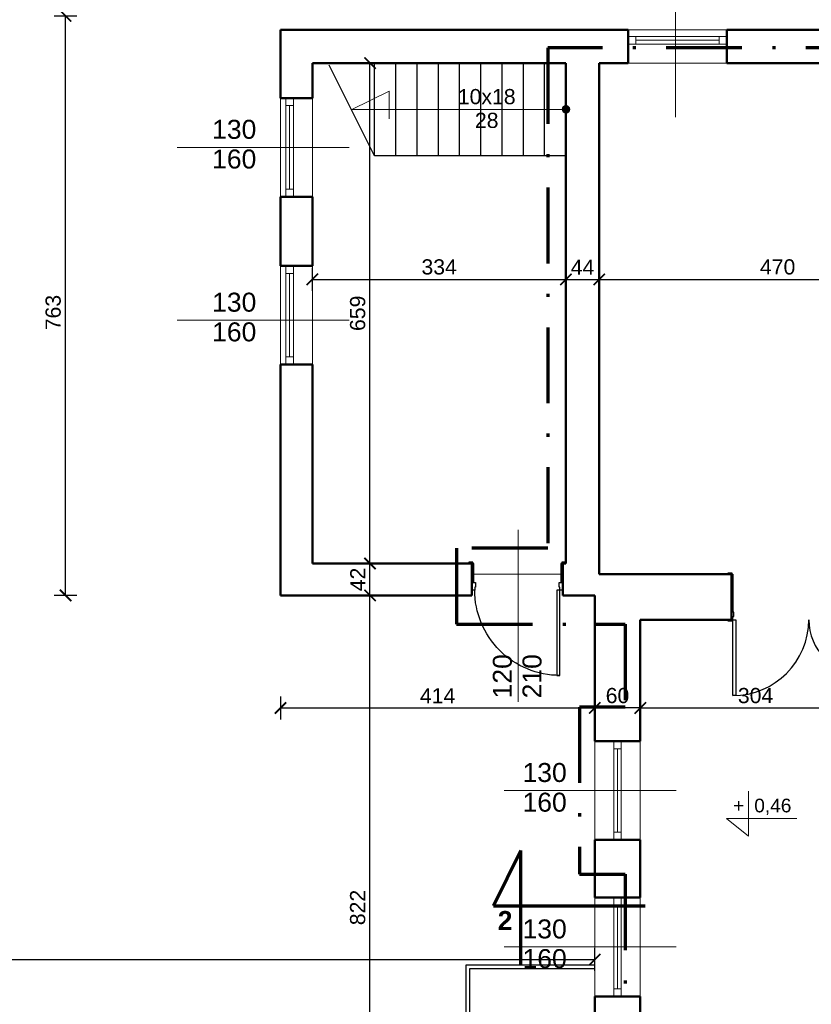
# Model space of a CAD drawing. Header units: millimetres. Extents: x -29624 to 9939, y -6894 to 6495.
# Tile 74 of 243: x -13641 to -12598, y 4314 to 5610. Entities that reach past the tile are written whole.
import ezdxf

# ---------------------------------------------------------------- set-up
doc = ezdxf.new("R2010")
doc.units = ezdxf.units.MM
doc.header["$MEASUREMENT"] = 0
doc.linetypes.add('Kropki i Kreski', pattern=[920, 500, -200, 20, -200])
for name, color, linetype in [('2D - Ogólne', 7, 'Continuous'), ('Drzwi Archicad', 7, 'Continuous'), ('Konstrukcja - Ściany zew', 7, 'Continuous'), ('Opisy - Teksty', 7, 'Continuous')]:
    doc.layers.add(name, color=color, linetype=linetype)
for name, color, linetype, lineweight in [('A_opisy', 81, 'Continuous', 13), ('A_stolarka', 20, 'Continuous', 15), ('A_widokowe', 160, 'Continuous', 18), ('A_wymiary', 253, 'Continuous', 9)]:
    doc.layers.add(name, color=color, linetype=linetype, lineweight=lineweight)
doc.layers.add('A_zakres opracowania', color=7, linetype='Continuous', lineweight=70, true_color=0xe00038)
doc.styles.get("Standard").update_dxf_attribs({"font": 'arial.ttf'})
doc.styles.add('STYL_AUTOMATYCZNY_1', font='arial.ttf')
doc.styles.add('STYL_AUTOMATYCZNY_2', font='arialbd.ttf')
doc.dimstyles.new('1do100', dxfattribs={"dimtxt": 20, "dimasz": 15, "dimexe": 15, "dimexo": 0.625, "dimgap": 6, "dimtad": 1, "dimtxsty": 'Standard', "dimblk": 'ARCHTICK', "dimcen": 2.5, "dimadec": 0, "dimazin": 0, "dimtfac": 1, "dimtmove": 0, "dimatfit": 3, "dimldrblk": 'OBLIQUE', "dimfxl": 15, "dimfxlon": 1, "dimarcsym": 0})

# ---------------------------------------------------------------- blocks, each defined once
blk = doc.blocks.new('Linia_5_1', base_point=(10968, 21720))
at = {"layer": '2D - Ogólne', "linetype": 'Continuous', "lineweight": 0, "true_color": 0x000000}
blk.add_hatch(color=18, dxfattribs=at).paths.add_polyline_path([(10918, 21720), (10922, 21701), (10932, 21685), (10949, 21674), (10968, 21670), (10987, 21674), (11003, 21685), (11014, 21701), (11018, 21720), (11014, 21739), (11003, 21755), (10987, 21766), (10968, 21770), (10949, 21766), (10932, 21755), (10922, 21739)])
at = {"layer": '2D - Ogólne', "color": 7, "linetype": 'Continuous', "lineweight": 15}
blk.add_line((10918, 21720), (8148, 21720), dxfattribs=at)
blk.add_circle((10968, 21720), 50, dxfattribs=at)
blk = doc.blocks.new('_ArchTick')
at = {"color": 0, "linetype": 'ByBlock', "const_width": 0.15}
blk.add_lwpolyline([(-0.5, -0.5), (0.5, 0.5)], dxfattribs=at)
blk = doc.blocks.new('*D708')
at = {"layer": 'A_wymiary', "color": 0, "lineweight": -2, "transparency": 16777216}
for p, q in [((-15825.1, 6160.8), (-15825.1, 6190.8)), ((-11913.1, 6160.8), (-11913.1, 6190.8)), ((-15825.1, 6175.8), (-11913.1, 6175.8))]:
    blk.add_line(p, q, dxfattribs=at)
at = {"layer": 'Defpoints', "color": 0, "transparency": 16777216}
for p in [(-11913.1, 6175.8), (-15825.1, 5852.3), (-11913.1, 5597.3)]:
    blk.add_point(p, dxfattribs=at)
at = {"layer": 'A_wymiary', "color": 0, "lineweight": -2, "transparency": 16777216, "xscale": 15, "yscale": 15, "zscale": 15, "rotation": 180}
blk.add_blockref('_ArchTick', (-15825.1, 6175.8), dxfattribs=at)
at = {"layer": 'A_wymiary', "color": 0, "lineweight": -2, "transparency": 16777216, "xscale": 15, "yscale": 15, "zscale": 15}
blk.add_blockref('_ArchTick', (-11913.1, 6175.8), dxfattribs=at)
at = {"layer": 'A_wymiary', "color": 0, "transparency": 16777216, "insert": (-13869.1, 6192.1), "char_height": 20, "attachment_point": 5}
blk.add_mtext('3912', dxfattribs=at)
blk = doc.blocks.new('_Oblique')
at = {"color": 0, "linetype": 'ByBlock', "lineweight": -2}
blk.add_line((-0.5, -0.5), (0.5, 0.5), dxfattribs=at)
blk = doc.blocks.new('*D943')
at = {"layer": 'A_wymiary', "color": 0, "lineweight": -2, "transparency": 16777216}
for p, q in [((-13297.1, 4719.1), (-13297.1, 4689.1)), ((-12883.1, 4719.1), (-12883.1, 4689.1)), ((-13297.1, 4704.1), (-12883.1, 4704.1))]:
    blk.add_line(p, q, dxfattribs=at)
at = {"layer": 'Defpoints', "color": 0, "transparency": 16777216}
for p in [(-13297.1, 4852.3), (-12883.1, 4852.3), (-12883.1, 4704.1)]:
    blk.add_point(p, dxfattribs=at)
at = {"layer": 'A_wymiary', "color": 0, "lineweight": -2, "transparency": 16777216, "xscale": 15, "yscale": 15, "zscale": 15, "rotation": 180}
blk.add_blockref('_ArchTick', (-13297.1, 4704.1), dxfattribs=at)
at = {"layer": 'A_wymiary', "color": 0, "lineweight": -2, "transparency": 16777216, "xscale": 15, "yscale": 15, "zscale": 15}
blk.add_blockref('_ArchTick', (-12883.1, 4704.1), dxfattribs=at)
at = {"layer": 'A_wymiary', "color": 0, "transparency": 16777216, "insert": (-13090.1, 4720.1), "char_height": 20, "attachment_point": 5}
blk.add_mtext('414', dxfattribs=at)
blk = doc.blocks.new('*D950')
at = {"layer": 'A_wymiary', "color": 0, "lineweight": -2, "transparency": 16777216}
for p, q in [((-13565.3, 5615.3), (-13595.3, 5615.3)), ((-13580.3, 4852.3), (-13580.3, 5615.3)), ((-13565.3, 4852.3), (-13595.3, 4852.3))]:
    blk.add_line(p, q, dxfattribs=at)
at = {"layer": 'Defpoints', "color": 0, "transparency": 16777216}
for p in [(-13580.3, 5615.3), (-13315.1, 5615.3), (-13297.1, 4852.3)]:
    blk.add_point(p, dxfattribs=at)
at = {"layer": 'A_wymiary', "color": 0, "lineweight": -2, "transparency": 16777216, "xscale": 15, "yscale": 15, "zscale": 15}
for p, rotation in [((-13580.3, 5615.3), 90), ((-13580.3, 4852.3), 270)]:
    blk.add_blockref('_ArchTick', p, dxfattribs=dict(at, rotation=rotation))
at = {"layer": 'A_wymiary', "color": 0, "transparency": 16777216, "insert": (-13596.6, 5224.8), "char_height": 20, "attachment_point": 5, "rotation": 90}
blk.add_mtext('763', dxfattribs=at)
blk = doc.blocks.new('*D1113')
at = {"layer": 'A_wymiary', "color": 0, "lineweight": -2, "transparency": 16777216}
for p, q in [((-14715.1, 4358.4), (-14715.1, 4387.7)), ((-12883.1, 4357.7), (-12883.1, 4387.7)), ((-14715.1, 4372.7), (-12883.1, 4372.7))]:
    blk.add_line(p, q, dxfattribs=at)
at = {"layer": 'Defpoints', "color": 0, "transparency": 16777216}
for p in [(-12883.1, 4372.7), (-14715.1, 4357.7), (-12883.1, 4324.3)]:
    blk.add_point(p, dxfattribs=at)
at = {"layer": 'A_wymiary', "color": 0, "lineweight": -2, "transparency": 16777216, "xscale": 15, "yscale": 15, "zscale": 15, "rotation": 180}
blk.add_blockref('_ArchTick', (-14715.1, 4372.7), dxfattribs=at)
at = {"layer": 'A_wymiary', "color": 0, "lineweight": -2, "transparency": 16777216, "xscale": 15, "yscale": 15, "zscale": 15}
blk.add_blockref('_ArchTick', (-12883.1, 4372.7), dxfattribs=at)
at = {"layer": 'A_wymiary', "color": 0, "transparency": 16777216, "insert": (-13799.1, 4388.9), "char_height": 20, "attachment_point": 5}
blk.add_mtext('1832', dxfattribs=at)
blk = doc.blocks.new('*D1171')
at = {"layer": 'A_wymiary', "color": 0, "lineweight": -2, "transparency": 16777216}
for p, q in [((-12823.1, 4689.1), (-12823.1, 4719.1)), ((-12519.1, 4689.1), (-12519.1, 4719.1)), ((-12823.1, 4704.1), (-12519.1, 4704.1))]:
    blk.add_line(p, q, dxfattribs=at)
at = {"layer": 'Defpoints', "color": 0, "transparency": 16777216}
for p in [(-12519.1, 4704.1), (-12519.1, 4410.3), (-12823.1, 4395.3)]:
    blk.add_point(p, dxfattribs=at)
at = {"layer": 'A_wymiary', "color": 0, "lineweight": -2, "transparency": 16777216, "xscale": 15, "yscale": 15, "zscale": 15, "rotation": 180}
blk.add_blockref('_ArchTick', (-12823.1, 4704.1), dxfattribs=at)
at = {"layer": 'A_wymiary', "color": 0, "lineweight": -2, "transparency": 16777216, "xscale": 15, "yscale": 15, "zscale": 15}
blk.add_blockref('_ArchTick', (-12519.1, 4704.1), dxfattribs=at)
at = {"layer": 'A_wymiary', "color": 0, "transparency": 16777216, "insert": (-12671.2, 4720.3), "char_height": 20, "attachment_point": 5}
blk.add_mtext('304', dxfattribs=at)
blk = doc.blocks.new('Drzwi metalowe_ podwójne 27')
at = {"layer": 'Drzwi Archicad', "color": 7, "linetype": 'Continuous', "lineweight": 25}
for p, q in [((815, 0), (815, 1000)), ((815, 1000), (855, 1000)), ((855, 1000), (855, 0)), ((-855, 710), (-855, 0)), ((-815, 710), (-855, 710)), ((-815, 0), (-815, 710)), ((-918, 0), (-918, 19)), ((-918, 19), (-868, 19)), ((-868, 0), (-918, 0)), ((-855, 0), (-875, 0)), ((-875, 0), (-875, -100)), ((-868, 19), (-868, 0)), ((-855, -40), (-855, 0)), ((-855, 0), (-815, 0)), ((855, 0), (815, 0)), ((875, 0), (855, 0)), ((855, 0), (855, -40)), ((868, 19), (918, 19)), ((868, 0), (868, 19)), ((918, 0), (868, 0)), ((875, -100), (875, 0)), ((918, 19), (918, 0)), ((-875, -600), (-875, -100)), ((-875, -100), (-856, -100)), ((-875, -100), (-843, -100)), ((-856, -100), (-856, -600)), ((-843, -40), (-855, -40)), ((-843, -100), (-843, -40)), ((855, -40), (843, -40)), ((843, -40), (843, -100)), ((843, -100), (875, -100)), ((856, -600), (856, -100)), ((856, -100), (875, -100)), ((875, -100), (875, -600)), ((-918, -619), (-918, -600)), ((-918, -600), (-868, -600)), ((-868, -619), (-918, -619)), ((-856, -600), (-875, -600)), ((-868, -600), (-868, -619)), ((875, -600), (856, -600)), ((868, -600), (918, -600)), ((868, -619), (868, -600)), ((918, -619), (868, -619)), ((918, -600), (918, -619))]:
    blk.add_line(p, q, dxfattribs=at)
for centre, radius, start, end in [((855, 0), 1000, 90, 180), ((-855, 0), 710, 0, 90)]:
    blk.add_arc(centre, radius, start, end, dxfattribs=at)
blk = doc.blocks.new('*D1177')
at = {"layer": 'A_wymiary', "color": 0, "lineweight": -2, "transparency": 16777216}
for p, q in [((-13255.1, 5253.5), (-13255.1, 5283.5)), ((-12921.1, 5253.5), (-12921.1, 5283.5)), ((-13255.1, 5268.5), (-12921.1, 5268.5))]:
    blk.add_line(p, q, dxfattribs=at)
at = {"layer": 'Defpoints', "color": 0, "transparency": 16777216}
for p in [(-12921.1, 5268.5), (-12921.1, 5223.8), (-13255.1, 5193.8)]:
    blk.add_point(p, dxfattribs=at)
at = {"layer": 'A_wymiary', "color": 0, "lineweight": -2, "transparency": 16777216, "xscale": 15, "yscale": 15, "zscale": 15, "rotation": 180}
blk.add_blockref('_ArchTick', (-13255.1, 5268.5), dxfattribs=at)
at = {"layer": 'A_wymiary', "color": 0, "lineweight": -2, "transparency": 16777216, "xscale": 15, "yscale": 15, "zscale": 15}
blk.add_blockref('_ArchTick', (-12921.1, 5268.5), dxfattribs=at)
at = {"layer": 'A_wymiary', "color": 0, "transparency": 16777216, "insert": (-13088.1, 5284.8), "char_height": 20, "attachment_point": 5}
blk.add_mtext('334', dxfattribs=at)
blk = doc.blocks.new('*D1178')
at = {"layer": 'A_wymiary', "color": 0, "lineweight": -2, "transparency": 16777216}
for p, q in [((-12921.1, 5253.5), (-12921.1, 5283.5)), ((-12877.1, 5253.5), (-12877.1, 5283.5)), ((-12921.1, 5268.5), (-12877.1, 5268.5))]:
    blk.add_line(p, q, dxfattribs=at)
at = {"layer": 'Defpoints', "color": 0, "transparency": 16777216}
for p in [(-12877.1, 5268.5), (-12921.1, 5223.8), (-12877.1, 5193.8)]:
    blk.add_point(p, dxfattribs=at)
at = {"layer": 'A_wymiary', "color": 0, "lineweight": -2, "transparency": 16777216, "xscale": 15, "yscale": 15, "zscale": 15, "rotation": 180}
blk.add_blockref('_ArchTick', (-12921.1, 5268.5), dxfattribs=at)
at = {"layer": 'A_wymiary', "color": 0, "lineweight": -2, "transparency": 16777216, "xscale": 15, "yscale": 15, "zscale": 15}
blk.add_blockref('_ArchTick', (-12877.1, 5268.5), dxfattribs=at)
at = {"layer": 'A_wymiary', "color": 0, "transparency": 16777216, "insert": (-12899.1, 5284.5), "char_height": 20, "attachment_point": 5}
blk.add_mtext('44', dxfattribs=at)
blk = doc.blocks.new('*D1179')
at = {"layer": 'A_wymiary', "color": 0, "lineweight": -2, "transparency": 16777216}
for p, q in [((-12877.1, 5253.5), (-12877.1, 5283.5)), ((-12407.1, 5253.5), (-12407.1, 5283.5)), ((-12877.1, 5268.5), (-12407.1, 5268.5))]:
    blk.add_line(p, q, dxfattribs=at)
at = {"layer": 'Defpoints', "color": 0, "transparency": 16777216}
for p in [(-12407.1, 5268.5), (-12407.1, 5216.8), (-12877.1, 5193.8)]:
    blk.add_point(p, dxfattribs=at)
at = {"layer": 'A_wymiary', "color": 0, "lineweight": -2, "transparency": 16777216, "xscale": 15, "yscale": 15, "zscale": 15, "rotation": 180}
blk.add_blockref('_ArchTick', (-12877.1, 5268.5), dxfattribs=at)
at = {"layer": 'A_wymiary', "color": 0, "lineweight": -2, "transparency": 16777216, "xscale": 15, "yscale": 15, "zscale": 15}
blk.add_blockref('_ArchTick', (-12407.1, 5268.5), dxfattribs=at)
at = {"layer": 'A_wymiary', "color": 0, "transparency": 16777216, "insert": (-12642.1, 5284.8), "char_height": 20, "attachment_point": 5}
blk.add_mtext('470', dxfattribs=at)
blk = doc.blocks.new('*D1184')
at = {"layer": 'A_wymiary', "color": 0, "lineweight": -2, "transparency": 16777216}
for p, q in [((-13315.1, 6106.2), (-13315.1, 6136.2)), ((-11913.1, 6106.2), (-11913.1, 6136.2)), ((-13315.1, 6121.2), (-11913.1, 6121.2))]:
    blk.add_line(p, q, dxfattribs=at)
at = {"layer": 'Defpoints', "color": 0, "transparency": 16777216}
for p in [(-11913.1, 6121.2), (-13315.1, 5615.3), (-11913.1, 5597.3)]:
    blk.add_point(p, dxfattribs=at)
at = {"layer": 'A_wymiary', "color": 0, "lineweight": -2, "transparency": 16777216, "xscale": 15, "yscale": 15, "zscale": 15, "rotation": 180}
blk.add_blockref('_ArchTick', (-13315.1, 6121.2), dxfattribs=at)
at = {"layer": 'A_wymiary', "color": 0, "lineweight": -2, "transparency": 16777216, "xscale": 15, "yscale": 15, "zscale": 15}
blk.add_blockref('_ArchTick', (-11913.1, 6121.2), dxfattribs=at)
at = {"layer": 'A_wymiary', "color": 0, "transparency": 16777216, "insert": (-12605.3, 6137.4), "char_height": 20, "attachment_point": 5}
blk.add_mtext('1402', dxfattribs=at)
blk = doc.blocks.new('*D1206')
at = {"layer": 'A_wymiary', "color": 0, "lineweight": -2, "transparency": 16777216}
for p, q in [((-13194.2, 4852.3), (-13164.2, 4852.3)), ((-13179.2, 4030.3), (-13179.2, 4852.3)), ((-13164.2, 4030.3), (-13194.2, 4030.3))]:
    blk.add_line(p, q, dxfattribs=at)
at = {"layer": 'Defpoints', "color": 0, "transparency": 16777216}
for p in [(-13297.1, 4852.3), (-13179.2, 4852.3), (-12883.1, 4030.3)]:
    blk.add_point(p, dxfattribs=at)
at = {"layer": 'A_wymiary', "color": 0, "lineweight": -2, "transparency": 16777216, "xscale": 15, "yscale": 15, "zscale": 15}
for p, rotation in [((-13179.2, 4852.3), 90), ((-13179.2, 4030.3), 270)]:
    blk.add_blockref('_ArchTick', p, dxfattribs=dict(at, rotation=rotation))
at = {"layer": 'A_wymiary', "color": 0, "transparency": 16777216, "insert": (-13195.4, 4441.3), "char_height": 20, "attachment_point": 5, "rotation": 90}
blk.add_mtext('822', dxfattribs=at)
blk = doc.blocks.new('*D1207')
at = {"layer": 'A_wymiary', "color": 0, "lineweight": -2, "transparency": 16777216}
for p, q in [((-13164.2, 4894.3), (-13194.2, 4894.3)), ((-13179.2, 4852.3), (-13179.2, 4894.3)), ((-13194.2, 4852.3), (-13164.2, 4852.3))]:
    blk.add_line(p, q, dxfattribs=at)
at = {"layer": 'Defpoints', "color": 0, "transparency": 16777216}
for p in [(-13179.2, 4894.3), (-13088.3, 4894.3), (-13297.1, 4852.3)]:
    blk.add_point(p, dxfattribs=at)
at = {"layer": 'A_wymiary', "color": 0, "lineweight": -2, "transparency": 16777216, "xscale": 15, "yscale": 15, "zscale": 15}
for p, rotation in [((-13179.2, 4894.3), 90), ((-13179.2, 4852.3), 270)]:
    blk.add_blockref('_ArchTick', p, dxfattribs=dict(at, rotation=rotation))
at = {"layer": 'A_wymiary', "color": 0, "transparency": 16777216, "insert": (-13195.3, 4873.3), "char_height": 20, "attachment_point": 5, "rotation": 90}
blk.add_mtext('42', dxfattribs=at)
blk = doc.blocks.new('*D1208')
at = {"layer": 'A_wymiary', "color": 0, "lineweight": -2, "transparency": 16777216}
for p, q in [((-13164.2, 5553.3), (-13194.2, 5553.3)), ((-13179.2, 4894.3), (-13179.2, 5553.3)), ((-13164.2, 4894.3), (-13194.2, 4894.3))]:
    blk.add_line(p, q, dxfattribs=at)
at = {"layer": 'Defpoints', "color": 0, "transparency": 16777216}
for p in [(-13179.2, 5553.3), (-13096.3, 5553.3), (-13088.3, 4894.3)]:
    blk.add_point(p, dxfattribs=at)
at = {"layer": 'A_wymiary', "color": 0, "lineweight": -2, "transparency": 16777216, "xscale": 15, "yscale": 15, "zscale": 15}
for p, rotation in [((-13179.2, 5553.3), 90), ((-13179.2, 4894.3), 270)]:
    blk.add_blockref('_ArchTick', p, dxfattribs=dict(at, rotation=rotation))
at = {"layer": 'A_wymiary', "color": 0, "transparency": 16777216, "insert": (-13195.4, 5223.8), "char_height": 20, "attachment_point": 5, "rotation": 90}
blk.add_mtext('659', dxfattribs=at)
blk = doc.blocks.new('*D1209')
at = {"layer": 'A_wymiary', "color": 0, "lineweight": -2, "transparency": 16777216}
for p, q in [((-12883.1, 4719.1), (-12883.1, 4689.1)), ((-12823.1, 4719.1), (-12823.1, 4689.1)), ((-12823.1, 4704.1), (-12883.1, 4704.1))]:
    blk.add_line(p, q, dxfattribs=at)
at = {"layer": 'Defpoints', "color": 0, "transparency": 16777216}
for p in [(-12883.1, 4852.3), (-12823.1, 4820.3), (-12883.1, 4704.1)]:
    blk.add_point(p, dxfattribs=at)
at = {"layer": 'A_wymiary', "color": 0, "lineweight": -2, "transparency": 16777216, "xscale": 15, "yscale": 15, "zscale": 15, "rotation": 180}
blk.add_blockref('_ArchTick', (-12883.1, 4704.1), dxfattribs=at)
at = {"layer": 'A_wymiary', "color": 0, "lineweight": -2, "transparency": 16777216, "xscale": 15, "yscale": 15, "zscale": 15}
blk.add_blockref('_ArchTick', (-12823.1, 4704.1), dxfattribs=at)
at = {"layer": 'A_wymiary', "color": 0, "transparency": 16777216, "insert": (-12853.1, 4720.3), "char_height": 20, "attachment_point": 5}
blk.add_mtext('60', dxfattribs=at)

msp = doc.modelspace()

# ---------------------------------------------------------------- linework, layer by layer
at = {"layer": '2D - Ogólne', "color": 7, "linetype": 'Continuous', "lineweight": 15}
for p, q in [((-12776.563, 5708.414), (-12776.563, 5481.923)), ((-13203.031, 5492.323), (-13153.939, 5516.559)), ((-13153.939, 5516.559), (-13153.939, 5479.872)), ((-13433.217, 5442.323), (-13206.726, 5442.323)), ((-13433.217, 5214.683), (-13206.726, 5214.683)), ((-12983.763, 4712.358), (-12983.763, 4938.849)), ((-13045.063, 4880.323), (-12925.063, 4880.323)), ((-13002.443, 4595.323), (-12775.953, 4595.323)), ((-13002.443, 4389.323), (-12775.953, 4389.323))]:
    msp.add_line(p, q, dxfattribs=at)
at = {"layer": '2D - Ogólne', "color": 7, "linetype": 'Continuous', "lineweight": 25}
for p, q in [((-13173.063, 5431.323), (-13233, 5550.63)), ((-13173.063, 5431.323), (-13173.063, 5553.323)), ((-13145.063, 5431.323), (-13145.063, 5553.323)), ((-13117.063, 5431.323), (-13117.063, 5553.323)), ((-13089.063, 5431.323), (-13089.063, 5553.323)), ((-13061.063, 5431.323), (-13061.063, 5553.323)), ((-13033.063, 5431.323), (-13033.063, 5553.323)), ((-13005.063, 5431.323), (-13005.063, 5553.323)), ((-12977.063, 5431.323), (-12977.063, 5553.323)), ((-12949.063, 5431.323), (-12949.063, 5553.323)), ((-12921.063, 5431.323), (-13173.063, 5431.323)), ((-12883.063, 4365.323), (-13053.063, 4365.323)), ((-13053.063, 4365.323), (-13053.063, 4030.323)), ((-12883.063, 4360.323), (-13048.063, 4360.323)), ((-13048.063, 4360.323), (-13048.063, 4030.323))]:
    msp.add_line(p, q, dxfattribs=at)
at = {"layer": '2D - Ogólne', "color": 7, "linetype": 'Continuous', "lineweight": 70}
for p, q in [((-12980.497, 4516.269), (-13016.396, 4443.513)), ((-12980.497, 4366.883), (-12980.497, 4516.269)), ((-13016.396, 4443.513), (-12958.505, 4443.513))]:
    msp.add_line(p, q, dxfattribs=at)
at = {"layer": '2D - Ogólne', "color": 7, "linetype": 'Kropki i Kreski', "lineweight": 70}
msp.add_line((-12958.505, 4443.513), (-12816.746, 4443.513), dxfattribs=at)
at = {"layer": 'A_opisy'}
msp.add_lwpolyline([(-12680.533, 4594.56), (-12680.533, 4535.199), (-12709.463, 4558.597), (-12616.596, 4558.597)], dxfattribs=at)
at = {"layer": 'A_stolarka'}
for p, q in [((-12829.063, 5588.323), (-12719.063, 5588.323)), ((-12829.063, 5583.323), (-12719.063, 5583.323)), ((-12829.063, 5578.323), (-12719.063, 5578.323)), ((-13290.063, 5387.323), (-13290.063, 5497.323)), ((-13285.063, 5387.323), (-13285.063, 5497.323)), ((-13280.063, 5387.323), (-13280.063, 5497.323)), ((-13290.063, 5166.323), (-13290.063, 5276.323)), ((-13285.063, 5166.323), (-13285.063, 5276.323)), ((-13280.063, 5166.323), (-13280.063, 5276.323)), ((-12858.063, 4650.323), (-12858.063, 4540.323)), ((-12853.063, 4650.323), (-12853.063, 4540.323)), ((-12848.063, 4650.323), (-12848.063, 4540.323)), ((-12858.063, 4444.323), (-12858.063, 4334.323)), ((-12853.063, 4444.323), (-12853.063, 4334.323)), ((-12848.063, 4444.323), (-12848.063, 4334.323))]:
    msp.add_line(p, q, dxfattribs=at)
for points in [[(-12839.063, 5588.323), (-12839.063, 5578.323), (-12829.063, 5578.323), (-12829.063, 5588.323)], [(-12719.063, 5588.323), (-12719.063, 5578.323), (-12709.063, 5578.323), (-12709.063, 5588.323)], [(-13290.063, 5497.323), (-13280.063, 5497.323), (-13280.063, 5507.323), (-13290.063, 5507.323)], [(-13290.063, 5377.323), (-13280.063, 5377.323), (-13280.063, 5387.323), (-13290.063, 5387.323)], [(-13290.063, 5276.323), (-13280.063, 5276.323), (-13280.063, 5286.323), (-13290.063, 5286.323)], [(-13290.063, 5156.323), (-13280.063, 5156.323), (-13280.063, 5166.323), (-13290.063, 5166.323)], [(-12858.063, 4660.323), (-12848.063, 4660.323), (-12848.063, 4650.323), (-12858.063, 4650.323)], [(-12858.063, 4540.323), (-12848.063, 4540.323), (-12848.063, 4530.323), (-12858.063, 4530.323)], [(-12858.063, 4454.323), (-12848.063, 4454.323), (-12848.063, 4444.323), (-12858.063, 4444.323)], [(-12858.063, 4334.323), (-12848.063, 4334.323), (-12848.063, 4324.323), (-12858.063, 4324.323)]]:
    msp.add_lwpolyline(points, close=True, dxfattribs=at)
at = {"layer": 'A_widokowe'}
for p, q in [((-12709.063, 5597.323), (-12839.063, 5597.323)), ((-12709.063, 5553.323), (-12839.063, 5553.323)), ((-13297.063, 5507.323), (-13297.063, 5377.323)), ((-13255.063, 5507.323), (-13255.063, 5377.323)), ((-13297.063, 5286.323), (-13297.063, 5156.323)), ((-13255.063, 5286.323), (-13255.063, 5156.323)), ((-12883.063, 4530.323), (-12883.063, 4660.323)), ((-12823.063, 4530.323), (-12823.063, 4660.323)), ((-12883.063, 4324.323), (-12883.063, 4454.323)), ((-12823.063, 4324.323), (-12823.063, 4454.323))]:
    msp.add_line(p, q, dxfattribs=at)
at = {"layer": 'A_zakres opracowania', "linetype": 'Kropki i Kreski', "ltscale": 0.2}
msp.add_lwpolyline([(-13117.063, 2550.323), (-11953.063, 2550.323), (-11953.063, 5573.323), (-12945.063, 5573.323), (-12945.063, 4914.323), (-13065.063, 4914.323), (-13065.063, 4814.323), (-12843.063, 4814.323), (-12843.063, 4705.323), (-12903.063, 4705.323), (-12903.063, 4485.323), (-12843.063, 4485.323), (-12843.063, 3990.323), (-14795.063, 3990.323), (-14795.063, 2950.323), (-13117.063, 2950.323), (-13117.063, 2550.323)], dxfattribs=at)
at = {"layer": 'Drzwi Archicad', "color": 7, "linetype": 'Continuous', "lineweight": 25}
for p, q in [((-13043.763, 4896.223), (-13048.763, 4896.223)), ((-13048.763, 4896.223), (-13048.763, 4894.323)), ((-13048.763, 4894.323), (-13043.763, 4894.323)), ((-13042.563, 4894.323), (-13045.063, 4894.323)), ((-13045.063, 4894.323), (-13045.063, 4869.323)), ((-13043.763, 4894.323), (-13043.763, 4896.223)), ((-13042.563, 4869.323), (-13042.563, 4894.323)), ((-12925.063, 4894.323), (-12927.563, 4894.323)), ((-12927.563, 4894.323), (-12927.563, 4869.323)), ((-12921.363, 4896.223), (-12926.363, 4896.223)), ((-12926.363, 4896.223), (-12926.363, 4894.323)), ((-12926.363, 4894.323), (-12921.363, 4894.323)), ((-12925.063, 4869.323), (-12925.063, 4894.323)), ((-12921.363, 4894.323), (-12921.363, 4896.223)), ((-13045.063, 4869.323), (-13042.563, 4869.323)), ((-13045.063, 4859.323), (-13045.063, 4869.323)), ((-13045.063, 4869.323), (-13040.063, 4869.323)), ((-13040.063, 4863.323), (-13041.263, 4863.323)), ((-13041.263, 4863.323), (-13041.263, 4859.323)), ((-13040.063, 4869.323), (-13040.063, 4863.323)), ((-12930.063, 4863.323), (-12930.063, 4869.323)), ((-12930.063, 4869.323), (-12925.063, 4869.323)), ((-12928.863, 4863.323), (-12930.063, 4863.323)), ((-12928.863, 4859.323), (-12928.863, 4863.323)), ((-12927.563, 4869.323), (-12925.063, 4869.323)), ((-12925.063, 4869.323), (-12925.063, 4859.323)), ((-13042.563, 4859.323), (-13045.063, 4859.323)), ((-13041.263, 4859.323), (-13045.063, 4859.323)), ((-12928.863, 4859.323), (-12932.863, 4859.323)), ((-12932.863, 4859.323), (-12932.863, 4746.923)), ((-12925.063, 4859.323), (-12928.863, 4859.323)), ((-12928.863, 4746.923), (-12928.863, 4859.323)), ((-12925.063, 4859.323), (-12927.563, 4859.323)), ((-12933.23, 4746.923), (-12929.23, 4746.923))]:
    msp.add_line(p, q, dxfattribs=at)
at = {"layer": 'Drzwi Archicad', "color": 7, "linetype": 'Continuous', "lineweight": 25, "extrusion": (0, 0, -1)}
msp.add_ellipse((-12928.863, 4859.323), major_axis=(79.479, 79.479), ratio=1, start_param=2.35619449, end_param=3.92699082, dxfattribs=at)
at = {"layer": 'Konstrukcja - Ściany zew', "color": 7, "linetype": 'Continuous', "lineweight": 50}
for p, q in [((-12839.063, 5597.323), (-13297.063, 5597.323)), ((-13297.063, 5597.323), (-13297.063, 5507.323)), ((-12839.063, 5583.323), (-12839.063, 5597.323)), ((-12575.063, 5597.323), (-12709.063, 5597.323)), ((-12709.063, 5583.323), (-12709.063, 5597.323)), ((-12839.063, 5573.323), (-12839.063, 5583.323)), ((-12709.063, 5573.323), (-12709.063, 5583.323)), ((-12839.063, 5553.323), (-12839.063, 5573.323)), ((-12709.063, 5553.323), (-12709.063, 5573.323)), ((-13255.063, 5507.323), (-13255.063, 5553.323)), ((-13255.063, 5553.323), (-12921.063, 5553.323)), ((-12877.063, 4880.323), (-12877.063, 5553.323)), ((-13297.063, 5507.323), (-13255.063, 5507.323)), ((-13297.063, 5377.323), (-13297.063, 5286.323)), ((-13255.063, 5377.323), (-13297.063, 5377.323)), ((-13255.063, 5286.323), (-13255.063, 5377.323)), ((-13255.063, 5286.323), (-13297.063, 5286.323)), ((-13297.063, 5156.323), (-13297.063, 4852.323)), ((-13255.063, 5156.323), (-13297.063, 5156.323)), ((-13255.063, 4894.323), (-13255.063, 5156.323)), ((-13045.063, 4894.323), (-13255.063, 4894.323)), ((-13045.063, 4894.323), (-13045.063, 4852.323)), ((-12925.063, 4894.323), (-12921.063, 4894.323)), ((-12925.063, 4894.323), (-12925.063, 4852.323)), ((-12703.061, 4880.323), (-12877.063, 4880.323)), ((-12703.061, 4820.323), (-12703.061, 4880.323)), ((-13297.063, 4852.323), (-13045.063, 4852.323)), ((-12925.063, 4852.323), (-12883.063, 4852.323)), ((-12883.063, 4660.323), (-12883.063, 4852.323)), ((-12823.063, 4660.323), (-12823.063, 4820.323)), ((-12703.061, 4820.323), (-12707.361, 4820.323)), ((-12823.063, 4660.323), (-12883.063, 4660.323)), ((-12848.063, 4660.323), (-12858.063, 4660.323)), ((-12883.063, 4530.323), (-12883.063, 4454.323)), ((-12858.063, 4530.323), (-12883.063, 4530.323)), ((-12848.063, 4530.323), (-12858.063, 4530.323)), ((-12823.063, 4530.323), (-12848.063, 4530.323)), ((-12858.063, 4454.323), (-12883.063, 4454.323)), ((-12848.063, 4454.323), (-12858.063, 4454.323)), ((-12823.063, 4454.323), (-12848.063, 4454.323)), ((-12883.063, 4324.323), (-12883.063, 4030.323)), ((-12858.063, 4324.323), (-12883.063, 4324.323)), ((-12848.063, 4324.323), (-12858.063, 4324.323)), ((-12823.063, 4324.323), (-12848.063, 4324.323)), ((-12823.063, 4000.323), (-12823.063, 4324.323))]:
    msp.add_line(p, q, dxfattribs=at)
at = {"layer": 'Konstrukcja - Ściany zew', "color": 7, "linetype": 'Continuous', "lineweight": 50, "flags": 128}
for points in [[(-12921.063, 5553.323), (-12921.063, 4894.323)], [(-12877.063, 5553.323), (-12839.063, 5553.323)], [(-12709.063, 5553.323), (-12575.063, 5553.323)], [(-12823.063, 4820.323), (-12703.061, 4820.323)], [(-12823.063, 4454.323), (-12823.063, 4530.323)]]:
    msp.add_lwpolyline(points, dxfattribs=at)

# ---------------------------------------------------------------- block references
at = {"layer": '2D - Ogólne', "color": 7, "linetype": 'Continuous', "lineweight": 15, "xscale": 0.1, "yscale": 0.1, "zscale": 0.1}
msp.add_blockref('Linia_5_1', (-12921.063, 5492.323), dxfattribs=at)
at = {"layer": 'Drzwi Archicad', "color": 21, "linetype": 'Continuous', "lineweight": 13, "true_color": 0xff9955, "xscale": 0.1, "yscale": 0.1, "zscale": 100, "rotation": 180}
msp.add_blockref('Drzwi metalowe_ podwójne 27', (-12615.561, 4820.323), dxfattribs=at)

# ---------------------------------------------------------------- texts
at = {"layer": 'A_opisy', "char_height": 18, "attachment_point": 1}
for s, width, heights, insert in [('\\pi102.31;H=340cm', 309.30964, [64.094], (-15096.053, 5448.78)), ('\\pi134.36;WC', 309.30964, [64.094], (-15615.089, 5232.227)), ('{\\fArial|b0|i0|c238|p34;+}', 12.03374, [0], (-12700.732, 4584.613)), ('0,46', 39.475, [21.634], (-12672.904, 4584.613))]:
    msp.add_mtext_dynamic_manual_height_columns(s, width=width, gutter_width=12.5, heights=heights, dxfattribs=dict(at, insert=insert))
at = {"layer": 'Opisy - Teksty', "color": 7, "linetype": 'Continuous', "lineweight": 15, "attachment_point": 2, "line_spacing_factor": 0.938208, "style": 'STYL_AUTOMATYCZNY_1'}
for s, insert, char_height in [('\\A1;10x18\\P28', (-13025.411, 5519.181), 20), ('\\A1;130\\P160', (-13358.088, 5478.607), 25), ('\\A1;130\\P160', (-13358.088, 5250.967), 25), ('\\A1;130\\P160', (-12949.086, 4631.607), 25), ('\\A1;130\\P160', (-12949.086, 4425.607), 25)]:
    msp.add_mtext(s, dxfattribs=dict(at, insert=insert, char_height=char_height))
at = {"layer": 'Opisy - Teksty', "color": 7, "linetype": 'Continuous', "lineweight": 15, "insert": (-13017.335, 4745.818), "char_height": 25, "attachment_point": 2, "rotation": 90, "line_spacing_factor": 0.938208, "style": 'STYL_AUTOMATYCZNY_1'}
msp.add_mtext('\\A1;120\\P210', dxfattribs=at)
at = {"layer": 'Opisy - Teksty', "color": 7, "linetype": 'Continuous', "lineweight": 15, "insert": (-13001.216, 4436.665), "char_height": 25, "attachment_point": 2, "style": 'STYL_AUTOMATYCZNY_2'}
msp.add_mtext('\\A1;2', dxfattribs=at)

# ---------------------------------------------------------------- dimensions: what is measured, and where the dimension line sits
at = {"layer": 'A_wymiary'}
for base, p1, p2, picture, middle in [((-11913.063, 6175.845), (-15825.063, 5852.323), (-11913.063, 5597.323), '*D708', (-13869.074, 6175.845)), ((-11913.063, 6121.171), (-13315.063, 5615.323), (-11913.063, 5597.323), '*D1184', (-12605.298, 6121.171)), ((-12519.063, 4704.067), (-12823.063, 4395.323), (-12519.063, 4410.323), '*D1171', (-12671.178, 4704.067))]:
    dim = msp.add_linear_dim(base=base, p1=p1, p2=p2, dimstyle='1do100', dxfattribs=at)
    dim.commit()
    dim.dimension.update_dxf_attribs({"geometry": picture, "text_midpoint": middle, "dimtype": 160})
dim = msp.add_linear_dim(base=(-13580.336, 5615.323), p1=(-13297.063, 4852.323), p2=(-13315.063, 5615.323), angle=90, dimstyle='1do100', dxfattribs=at)
dim.commit()
dim.dimension.update_dxf_attribs({"geometry": '*D950', "text_midpoint": (-13580.336, 5224.773), "dimtype": 160})
for base, p1, p2, picture, middle in [((-13179.233, 5553.323), (-13088.287, 4894.323), (-13096.287, 5553.323), '*D1208', (-13195.444, 5223.823)), ((-13179.233, 4894.323), (-13297.063, 4852.323), (-13088.287, 4894.323), '*D1207', (-13195.274, 4873.323)), ((-13179.233, 4852.323), (-12883.063, 4030.323), (-13297.063, 4852.323), '*D1206', (-13195.444, 4441.323))]:
    dim = msp.add_linear_dim(base=base, p1=p1, p2=p2, angle=90, dimstyle='1do100', dxfattribs=at)
    dim.commit()
    dim.dimension.update_dxf_attribs({"geometry": picture, "text_midpoint": middle})
for base, p1, p2, picture, middle in [((-12921.063, 5268.544), (-13255.063, 5193.823), (-12921.063, 5223.823), '*D1177', (-13088.063, 5284.762)), ((-12877.063, 5268.544), (-12921.063, 5223.823), (-12877.063, 5193.823), '*D1178', (-12899.063, 5284.544)), ((-12407.063, 5268.544), (-12877.063, 5193.823), (-12407.063, 5216.823), '*D1179', (-12642.063, 5284.755)), ((-12883.063, 4704.067), (-13297.063, 4852.323), (-12883.063, 4852.323), '*D943', (-13090.063, 4720.108)), ((-12883.063, 4704.067), (-12823.063, 4820.323), (-12883.063, 4852.323), '*D1209', (-12853.063, 4720.279)), ((-12883.063, 4372.727), (-14715.063, 4357.739), (-12883.063, 4324.323), '*D1113', (-13799.063, 4388.946))]:
    dim = msp.add_linear_dim(base=base, p1=p1, p2=p2, dimstyle='1do100', dxfattribs=at)
    dim.commit()
    dim.dimension.update_dxf_attribs({"geometry": picture, "text_midpoint": middle})

doc.saveas('drawing.dxf')
